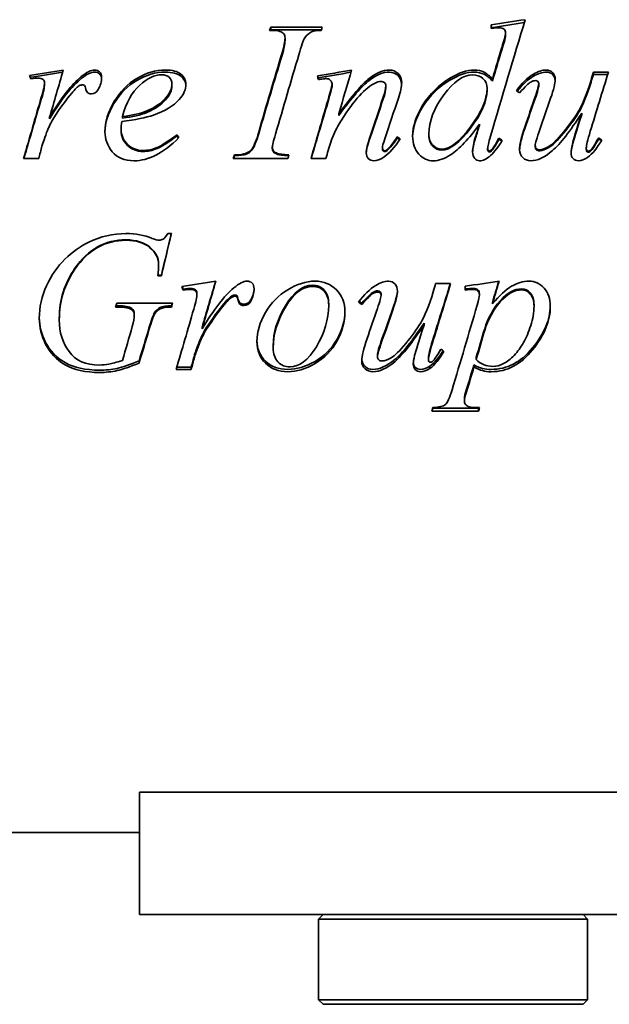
# Model space of a CAD drawing. Header units: millimetres. Extents: x 239 to 601, y 39 to 555.
# Tile 3 of 6: x 318 to 384, y 241 to 351. Entities that reach past the tile are written whole.
import ezdxf

# ---------------------------------------------------------------- set-up
doc = ezdxf.new("R2010")
doc.units = ezdxf.units.MM
doc.header["$LTSCALE"] = 2
doc.layers.add('Krawędzie widoczne(ISO)', color=7, linetype='Continuous', lineweight=35, true_color=0x262659)

msp = doc.modelspace()

# ---------------------------------------------------------------- linework, layer by layer
at = {"layer": 'Krawędzie widoczne(ISO)'}
for p, q in [((345.85, 350.38), (351.59, 350.38)), ((345.85, 350.08), (345.85, 350.38)), ((370.44, 350.62), (370.44, 350.23)), ((345.85, 350.08), (351.49, 350.08)), ((372.04, 349.46), (372.04, 349.75)), ((347.44, 348.86), (347.44, 349.14)), ((375.15, 344.89), (375.15, 345.12)), ((381.83, 345.33), (383.51, 345.33)), ((381.83, 345.1), (381.83, 345.33)), ((381.83, 345.1), (383.44, 345.1)), ((320.61, 343.97), (320.61, 344.19)), ((334.82, 343.82), (334.82, 344.03)), ((352.69, 343.83), (352.69, 344.04)), ((358.68, 343.62), (358.68, 343.83)), ((365.83, 344.44), (365.83, 344.66)), ((370.57, 344.34), (370.57, 344.56)), ((375.75, 343.88), (375.75, 344.09)), ((381.57, 344.22), (381.57, 344.44)), ((369.97, 343.31), (369.97, 343.52)), ((353.44, 340.53), (353.44, 340.7)), ((380.53, 340.62), (380.53, 340.78)), ((321.17, 340.15), (321.17, 340.31)), ((329.3, 340.23), (329.3, 340.4)), ((369.12, 339.39), (369.12, 339.54)), ((329.16, 338.81), (329.16, 338.95)), ((335.39, 338.23), (335.39, 338.36)), ((363.49, 338.32), (363.49, 338.46)), ((359.96, 337.99), (359.96, 338.12)), ((371.29, 337.84), (371.29, 337.97)), ((382.43, 337.9), (382.43, 338.03)), ((341.81, 336.02), (341.81, 336.12)), ((343.03, 336.18), (343.03, 336.28)), ((346.02, 336.86), (346.02, 336.97)), ((358.3, 336.82), (358.3, 336.93)), ((358.83, 336.61), (358.83, 336.72)), ((370.04, 336.7), (370.04, 336.81)), ((370.46, 336.56), (370.46, 336.67)), ((375.35, 337.04), (375.35, 337.15)), ((381.04, 336.78), (381.04, 336.89)), ((319.97, 335.72), (318.28, 335.72)), ((347.75, 335.72), (341.65, 335.72)), ((351.99, 335.72), (350.34, 335.72)), ((334.36, 327.34), (334.76, 327.34)), ((333.34, 323.92), (333.34, 323.84)), ((333.65, 322.62), (333.24, 322.62)), ((333.65, 322.72), (333.25, 322.72)), ((333.65, 322.72), (333.65, 322.62)), ((336.08, 321.14), (336.08, 321.02)), ((337.46, 321.07), (337.46, 320.94)), ((337.62, 320.73), (337.62, 320.6)), ((364.23, 321.77), (365.91, 321.77)), ((367.53, 321.47), (367.53, 321.04)), ((342.19, 320.12), (342.19, 319.98)), ((343.61, 319.95), (343.61, 319.81)), ((358.16, 320.63), (358.16, 320.51)), ((369.12, 320.62), (369.12, 320.49)), ((370.57, 319.64), (370.57, 319.5)), ((328.84, 319.15), (328.54, 319.15)), ((328.84, 319.29), (328.58, 319.29)), ((328.66, 319.57), (334.88, 319.57)), ((330.35, 318.98), (330.35, 318.83)), ((334.77, 319.29), (334.77, 319.15)), ((340.66, 319.55), (340.66, 319.4)), ((352.31, 319.5), (352.31, 319.35)), ((355.99, 319.58), (355.99, 319.44)), ((375.21, 319.4), (375.21, 319.25)), ((322.26, 317.89), (322.26, 317.72)), ((330.63, 318.39), (330.63, 318.23)), ((338.18, 316.89), (338.18, 316.7)), ((362.94, 317.35), (362.94, 317.17)), ((337.86, 315.22), (337.86, 315.01)), ((346.12, 314.82), (346.12, 314.6)), ((331.16, 313.14), (331.16, 312.9)), ((337.33, 313.77), (337.33, 313.54)), ((357.75, 313.82), (357.75, 313.59)), ((363.44, 313.56), (363.44, 313.33)), ((368.77, 313.55), (368.77, 313.31)), ((336.98, 312.18), (335.29, 312.18)), ((336.98, 312.43), (335.36, 312.43)), ((336.98, 312.43), (336.98, 312.18)), ((363.6, 312.55), (363.6, 312.3)), ((368.51, 312.7), (368.51, 312.46)), ((367.44, 308.96), (367.44, 308.66)), ((369.03, 307.54), (363.82, 307.54)), ((369.03, 307.86), (363.91, 307.86)), ((369.03, 307.86), (369.03, 307.54)), ((331.19, 255.37), (331.19, 265.03)), ((401.19, 265.03), (331.19, 265.03)), ((331.19, 260.52), (239.3, 260.52)), ((331.19, 255.37), (331.19, 251.37)), ((401.19, 251.37), (331.19, 251.37)), ((351.69, 251.37), (351.19, 250.87)), ((381.19, 250.87), (351.19, 250.87)), ((351.19, 241.87), (351.19, 250.87)), ((380.69, 251.37), (381.19, 250.87)), ((381.19, 241.87), (381.19, 250.87)), ((351.19, 241.87), (381.19, 241.87)), ((351.69, 241.37), (351.19, 241.87)), ((380.69, 241.37), (381.19, 241.87)), ((380.69, 241.37), (351.69, 241.37))]:
    msp.add_line(p, q, dxfattribs=at)
for points in [[(345.72, 350), (345.76, 350.13), (345.81, 350.26), (345.85, 350.38)], [(351.59, 350.38), (351.55, 350.26), (351.51, 350.13), (351.46, 350)], [(374.23, 351.2), (372.94, 346.98), (371.65, 342.63), (370.36, 338.22)], [(370.44, 350.62), (371.7, 350.81), (372.97, 351.01), (374.23, 351.2)], [(370.44, 350.31), (371.67, 350.49), (372.9, 350.68), (374.13, 350.87)], [(345.82, 350), (345.83, 350.02), (345.84, 350.05), (345.85, 350.08)], [(351.46, 350), (350.99, 350.01), (350.64, 349.95), (350.41, 349.83)], [(371.28, 350.3), (371.11, 350.3), (370.83, 350.28), (370.44, 350.23)], [(371.87, 350.13), (371.72, 350.24), (371.53, 350.3), (371.28, 350.3)], [(372.04, 349.75), (372.04, 349.9), (371.98, 350.03), (371.87, 350.13)], [(371.91, 349.05), (372, 349.33), (372.04, 349.57), (372.04, 349.75)], [(371.91, 348.76), (372, 349.04), (372.04, 349.27), (372.04, 349.46)], [(347.11, 347.51), (347.33, 348.23), (347.44, 348.78), (347.44, 349.14)], [(347.11, 347.24), (347.33, 347.96), (347.44, 348.49), (347.44, 348.86)], [(371.62, 348.11), (371.74, 348.5), (371.83, 348.81), (371.91, 349.05)], [(371.62, 347.84), (371.74, 348.22), (371.83, 348.53), (371.91, 348.76)], [(344.5, 338.64), (345.37, 341.63), (346.24, 344.59), (347.11, 347.51)], [(344.5, 338.5), (345.37, 341.45), (346.24, 344.37), (347.11, 347.24)], [(348.98, 347.28), (348.11, 344.37), (347.24, 341.41), (346.38, 338.42)], [(370.57, 344.56), (370.92, 345.75), (371.27, 346.93), (371.62, 348.11)], [(370.57, 344.34), (370.92, 345.51), (371.27, 346.68), (371.62, 347.84)], [(318.93, 344.99), (320.19, 345.19), (321.45, 345.38), (322.71, 345.58)], [(319.07, 344.59), (319.03, 344.72), (318.98, 344.86), (318.93, 344.99)], [(319.01, 344.77), (320.22, 344.96), (321.43, 345.15), (322.64, 345.34)], [(322.71, 345.58), (322.2, 343.84), (321.69, 342.08), (321.17, 340.31)], [(324.71, 344.86), (325.32, 345.34), (325.81, 345.58), (326.18, 345.58)], [(324.71, 344.63), (325.32, 345.11), (325.81, 345.35), (326.18, 345.35)], [(351.06, 344.92), (352.33, 345.14), (353.6, 345.36), (354.87, 345.58)], [(351.16, 344.52), (351.13, 344.65), (351.09, 344.78), (351.06, 344.92)], [(351.11, 344.7), (352.34, 344.91), (353.57, 345.12), (354.8, 345.34)], [(354.87, 345.58), (354.39, 343.97), (353.92, 342.34), (353.44, 340.7)], [(365.83, 344.66), (366.81, 345.28), (367.71, 345.58), (368.54, 345.58)], [(365.83, 344.44), (366.81, 345.05), (367.71, 345.35), (368.54, 345.35)], [(373.24, 343.28), (373.85, 344.12), (374.48, 344.73), (375.15, 345.12)], [(373.34, 343.21), (373.92, 343.97), (374.52, 344.53), (375.15, 344.89)], [(375.15, 345.12), (375.67, 345.43), (376.14, 345.58), (376.57, 345.58)], [(375.15, 344.89), (375.67, 345.2), (376.14, 345.35), (376.57, 345.35)], [(383.51, 345.33), (382.84, 343.16), (382.16, 340.97), (381.49, 338.76)], [(381.57, 344.44), (381.66, 344.74), (381.75, 345.03), (381.83, 345.33)], [(381.57, 344.22), (381.66, 344.51), (381.75, 344.81), (381.83, 345.1)], [(319.88, 344.69), (319.74, 344.69), (319.47, 344.66), (319.07, 344.59)], [(320.45, 344.52), (320.3, 344.63), (320.11, 344.69), (319.88, 344.69)], [(320.25, 342.52), (320.49, 343.3), (320.61, 343.86), (320.61, 344.19)], [(320.25, 342.33), (320.49, 343.1), (320.61, 343.65), (320.61, 343.97)], [(320.61, 344.19), (320.61, 344.32), (320.55, 344.43), (320.45, 344.52)], [(321.17, 340.31), (322.48, 342.49), (323.66, 344), (324.71, 344.86)], [(321.17, 340.15), (322.48, 342.3), (323.66, 343.78), (324.71, 344.63)], [(324.52, 343.85), (324.32, 343.75), (324.03, 343.46), (323.65, 343)], [(324.87, 343.93), (324.74, 343.93), (324.62, 343.91), (324.52, 343.85)], [(325.08, 343.85), (325.02, 343.91), (324.95, 343.93), (324.87, 343.93)], [(325.18, 343.58), (325.16, 343.71), (325.13, 343.8), (325.08, 343.85)], [(326.98, 344.76), (326.98, 344.29), (326.85, 343.84), (326.6, 343.41)], [(336.39, 344.02), (336.39, 343.42), (336.14, 342.85), (335.64, 342.3)], [(351.56, 344.58), (351.43, 344.56), (351.29, 344.54), (351.16, 344.52)], [(352.02, 344.63), (351.93, 344.63), (351.78, 344.61), (351.56, 344.58)], [(352.33, 342.58), (352.57, 343.39), (352.69, 343.87), (352.69, 344.04)], [(352.33, 342.39), (352.57, 343.18), (352.69, 343.66), (352.69, 343.83)], [(358.14, 344.32), (357.92, 344.32), (357.65, 344.23), (357.33, 344.05)], [(358.4, 342.57), (358.59, 343.11), (358.68, 343.53), (358.68, 343.83)], [(360.45, 344.17), (360.45, 343.74), (360.33, 343.17), (360.09, 342.46)], [(375.34, 342.59), (375.61, 343.39), (375.75, 343.89), (375.75, 344.09)], [(375.34, 342.4), (375.61, 343.19), (375.75, 343.68), (375.75, 343.88)], [(377.58, 344.51), (377.58, 344.12), (377.41, 343.43), (377.06, 342.43)], [(323.65, 343), (323.03, 342.29), (322.37, 341.38), (321.65, 340.24)], [(326.6, 343.41), (326.43, 343.08), (326.17, 342.92), (325.84, 342.92)], [(358.4, 342.37), (358.59, 342.91), (358.68, 343.33), (358.68, 343.62)], [(373.58, 343.04), (373.47, 343.12), (373.36, 343.2), (373.24, 343.28)], [(318.28, 335.72), (318.94, 338), (319.59, 340.27), (320.25, 342.52)], [(318.31, 335.72), (318.95, 337.93), (319.6, 340.14), (320.25, 342.33)], [(335.64, 342.3), (334.99, 341.59), (334.03, 341.01), (332.76, 340.56)], [(350.34, 335.72), (351, 338.02), (351.67, 340.31), (352.33, 342.58)], [(350.36, 335.72), (351.02, 337.95), (351.68, 340.18), (352.33, 342.39)], [(356.93, 338.18), (357.42, 339.65), (357.91, 341.11), (358.4, 342.57)], [(356.93, 338.05), (357.42, 339.5), (357.91, 340.94), (358.4, 342.37)], [(360.09, 342.46), (359.58, 340.95), (359.07, 339.42), (358.56, 337.9)], [(374.19, 339.22), (374.57, 340.35), (374.95, 341.47), (375.34, 342.59)], [(374.19, 339.08), (374.57, 340.19), (374.95, 341.3), (375.34, 342.4)], [(377.06, 342.43), (376.66, 341.28), (376.26, 340.12), (375.85, 338.95)], [(332.76, 340.56), (331.92, 340.27), (330.74, 340.03), (329.22, 339.86)], [(329.3, 340.4), (330.41, 340.52), (331.33, 340.73), (332.03, 341.02)], [(329.3, 340.23), (330.41, 340.35), (331.33, 340.56), (332.03, 340.85)], [(379.49, 337.31), (379.61, 337.82), (379.96, 338.98), (380.53, 340.78)], [(379.49, 337.2), (379.61, 337.69), (379.96, 338.84), (380.53, 340.62)], [(321.65, 340.24), (321.34, 339.75), (321.07, 339.21), (320.85, 338.6)], [(329.22, 339.86), (329.18, 339.5), (329.16, 339.2), (329.16, 338.95)], [(353.47, 339.57), (353.1, 338.95), (352.78, 338.27), (352.53, 337.53)], [(369.12, 339.54), (367.95, 337.9), (366.87, 336.75), (365.9, 336.12)], [(368.69, 338.15), (368.84, 338.61), (368.98, 339.07), (369.12, 339.54)], [(368.69, 338.02), (368.84, 338.48), (368.98, 338.93), (369.12, 339.39)], [(320.85, 338.6), (320.54, 337.78), (320.37, 337.28), (320.32, 337.11)], [(335.39, 338.36), (335.46, 338.25), (335.53, 338.15), (335.61, 338.04)], [(343.76, 336.79), (344, 337.14), (344.25, 337.76), (344.5, 338.64)], [(343.76, 336.68), (344, 337.03), (344.25, 337.63), (344.5, 338.5)], [(346.38, 338.42), (346.14, 337.67), (346.02, 337.18), (346.02, 336.97)], [(373.6, 336.69), (373.6, 337.24), (373.79, 338.09), (374.19, 339.22)], [(373.6, 336.64), (373.61, 337.19), (373.81, 338), (374.19, 339.08)], [(375.85, 338.95), (375.52, 338.01), (375.35, 337.41), (375.35, 337.15)], [(381.49, 338.76), (381.19, 337.77), (381.04, 337.15), (381.04, 336.89)], [(335.61, 338.04), (333.86, 336.32), (332.19, 335.46), (330.61, 335.46)], [(335.39, 338.23), (335.44, 338.15), (335.5, 338.07), (335.55, 337.99)], [(352.53, 337.53), (352.35, 336.93), (352.17, 336.32), (351.99, 335.72)], [(356.5, 336.36), (356.5, 336.72), (356.64, 337.33), (356.93, 338.18)], [(356.5, 336.31), (356.51, 336.67), (356.66, 337.25), (356.93, 338.05)], [(358.56, 337.9), (358.39, 337.37), (358.3, 337.05), (358.3, 336.93)], [(360.3, 337.91), (359.65, 336.95), (359.03, 336.27), (358.45, 335.87)], [(358.83, 336.72), (359.17, 337.02), (359.55, 337.48), (359.96, 338.12)], [(358.83, 336.61), (359.17, 336.91), (359.55, 337.37), (359.96, 337.99)], [(359.96, 338.12), (360.07, 338.05), (360.19, 337.98), (360.3, 337.91)], [(359.96, 337.99), (360.05, 337.93), (360.15, 337.88), (360.24, 337.82)], [(368.36, 336.47), (368.36, 336.89), (368.47, 337.45), (368.69, 338.15)], [(368.36, 336.42), (368.37, 336.82), (368.48, 337.36), (368.69, 338.02)], [(370.36, 338.22), (370.15, 337.5), (370.04, 337.03), (370.04, 336.81)], [(370.46, 336.67), (370.62, 336.83), (370.9, 337.26), (371.29, 337.97)], [(370.46, 336.56), (370.62, 336.72), (370.9, 337.15), (371.29, 337.84)], [(371.29, 337.97), (371.42, 337.89), (371.55, 337.82), (371.67, 337.74)], [(371.29, 337.84), (371.4, 337.78), (371.51, 337.71), (371.62, 337.65)], [(379.34, 336.33), (379.34, 336.58), (379.39, 336.91), (379.49, 337.31)], [(379.35, 336.28), (379.35, 336.52), (379.4, 336.83), (379.49, 337.2)], [(382.76, 337.77), (382.26, 336.88), (381.73, 336.24), (381.19, 335.84)], [(382.43, 338.03), (382.54, 337.94), (382.65, 337.86), (382.76, 337.77)], [(382.43, 337.9), (382.53, 337.83), (382.62, 337.76), (382.71, 337.69)], [(320.32, 337.11), (320.21, 336.64), (320.09, 336.18), (319.97, 335.72)], [(341.65, 335.72), (341.7, 335.85), (341.75, 335.98), (341.81, 336.12)], [(341.81, 336.12), (342.43, 336.13), (342.84, 336.19), (343.03, 336.28)], [(341.81, 336.02), (342.43, 336.04), (342.84, 336.09), (343.03, 336.18)], [(343.03, 336.28), (343.36, 336.4), (343.6, 336.57), (343.76, 336.79)], [(343.03, 336.18), (343.36, 336.3), (343.6, 336.46), (343.76, 336.68)], [(347.87, 336.12), (347.83, 335.98), (347.79, 335.85), (347.75, 335.72)], [(358.55, 336.58), (358.62, 336.58), (358.72, 336.63), (358.83, 336.72)], [(358.55, 336.48), (358.62, 336.48), (358.72, 336.52), (358.83, 336.61)], [(365.9, 336.12), (365.23, 335.68), (364.59, 335.46), (363.98, 335.46)], [(370.23, 336.54), (370.29, 336.54), (370.37, 336.59), (370.46, 336.67)], [(370.23, 336.44), (370.29, 336.44), (370.37, 336.48), (370.46, 336.56)], [(341.69, 335.72), (341.73, 335.82), (341.77, 335.92), (341.81, 336.02)], [(358.45, 335.87), (358.04, 335.6), (357.68, 335.46), (357.36, 335.46)], [(381.19, 335.84), (380.84, 335.59), (380.5, 335.46), (380.17, 335.46)], [(325.55, 326.39), (326.87, 327.02), (328.25, 327.34), (329.7, 327.34)], [(329.7, 327.34), (330.77, 327.34), (331.74, 327.16), (332.62, 326.8)], [(334.76, 327.34), (334.39, 325.77), (334.02, 324.19), (333.65, 322.62)], [(334.75, 327.34), (334.38, 325.8), (334.02, 324.26), (333.65, 322.72)], [(329.7, 326.64), (327.38, 326.64), (325.48, 325.58), (324.01, 323.47)], [(329.7, 326.6), (327.38, 326.6), (325.48, 325.52), (324.01, 323.38)], [(332.62, 326.8), (332.97, 326.67), (333.23, 326.6), (333.39, 326.6)], [(324.01, 323.47), (322.85, 321.8), (322.26, 319.93), (322.26, 317.89)], [(324.01, 323.38), (322.85, 321.69), (322.26, 319.8), (322.26, 317.72)], [(333.24, 322.62), (333.31, 323.18), (333.34, 323.58), (333.34, 323.84)], [(335.94, 321.42), (337.2, 321.62), (338.46, 321.82), (339.72, 322.03)], [(339.72, 322.03), (339.21, 320.24), (338.69, 318.47), (338.18, 316.7)], [(339.69, 322.02), (339.19, 320.3), (338.68, 318.59), (338.18, 316.89)], [(341.72, 321.28), (342.33, 321.78), (342.82, 322.03), (343.19, 322.03)], [(357.56, 321.55), (358.07, 321.87), (358.54, 322.03), (358.98, 322.03)], [(367.53, 321.47), (368.79, 321.65), (370.05, 321.84), (371.31, 322.03)], [(371.31, 322.03), (371.06, 321.18), (370.81, 320.34), (370.57, 319.5)], [(371.27, 322.02), (371.04, 321.23), (370.8, 320.43), (370.57, 319.64)], [(336.08, 321.02), (336.04, 321.15), (335.99, 321.28), (335.94, 321.42)], [(336.08, 321.14), (336.05, 321.23), (336.01, 321.33), (335.98, 321.42)], [(336.89, 321.23), (336.75, 321.23), (336.48, 321.2), (336.08, 321.14)], [(336.89, 321.11), (336.75, 321.11), (336.48, 321.08), (336.08, 321.02)], [(337.46, 321.07), (337.31, 321.18), (337.12, 321.23), (336.89, 321.23)], [(337.46, 320.94), (337.31, 321.06), (337.12, 321.11), (336.89, 321.11)], [(337.62, 320.73), (337.62, 320.87), (337.56, 320.98), (337.46, 321.07)], [(337.62, 320.6), (337.62, 320.74), (337.56, 320.85), (337.46, 320.94)], [(338.18, 316.7), (339.49, 318.87), (340.67, 320.41), (341.72, 321.28)], [(343.99, 321.24), (343.98, 320.79), (343.85, 320.36), (343.61, 319.95)], [(343.99, 321.19), (343.99, 320.71), (343.86, 320.25), (343.61, 319.81)], [(355.64, 319.68), (356.25, 320.53), (356.89, 321.15), (357.56, 321.55)], [(359.98, 320.99), (359.96, 320.59), (359.79, 319.92), (359.47, 318.98)], [(359.98, 320.93), (359.98, 320.53), (359.81, 319.83), (359.47, 318.83)], [(365.91, 321.77), (365.24, 319.55), (364.56, 317.35), (363.89, 315.17)], [(365.88, 321.77), (365.22, 319.62), (364.55, 317.49), (363.89, 315.37)], [(363.98, 320.86), (364.06, 321.16), (364.15, 321.47), (364.23, 321.77)], [(368.43, 321.23), (368.21, 321.23), (367.91, 321.21), (367.53, 321.16)], [(368.43, 321.11), (368.21, 321.11), (367.91, 321.09), (367.53, 321.04)], [(337.26, 318.92), (337.5, 319.71), (337.62, 320.27), (337.62, 320.6)], [(341.53, 320.39), (341.33, 320.29), (341.04, 320.01), (340.66, 319.55)], [(341.53, 320.26), (341.33, 320.16), (341.04, 319.87), (340.66, 319.4)], [(341.88, 320.48), (341.75, 320.48), (341.63, 320.45), (341.53, 320.39)], [(341.88, 320.35), (341.75, 320.35), (341.63, 320.32), (341.53, 320.26)], [(342.09, 320.39), (342.03, 320.45), (341.96, 320.48), (341.88, 320.48)], [(342.09, 320.26), (342.03, 320.32), (341.96, 320.35), (341.88, 320.35)], [(342.19, 320.12), (342.17, 320.25), (342.14, 320.35), (342.09, 320.39)], [(342.19, 319.98), (342.17, 320.12), (342.14, 320.21), (342.09, 320.26)], [(343.61, 319.95), (343.44, 319.62), (343.18, 319.46), (342.85, 319.46)], [(343.61, 319.81), (343.44, 319.48), (343.18, 319.32), (342.85, 319.32)], [(355.99, 319.44), (355.87, 319.52), (355.76, 319.6), (355.64, 319.68)], [(355.99, 319.58), (355.89, 319.64), (355.8, 319.71), (355.71, 319.77)], [(357.74, 318.99), (358.02, 319.8), (358.16, 320.3), (358.16, 320.51)], [(368.87, 319.36), (369.04, 319.97), (369.12, 320.35), (369.12, 320.49)], [(328.54, 319.15), (328.58, 319.29), (328.62, 319.43), (328.66, 319.57)], [(330.35, 318.98), (330.04, 319.19), (329.54, 319.29), (328.84, 319.29)], [(330.35, 318.83), (330.04, 319.04), (329.54, 319.15), (328.84, 319.15)], [(330.63, 318.39), (330.63, 318.65), (330.54, 318.85), (330.35, 318.98)], [(330.63, 318.23), (330.63, 318.49), (330.54, 318.69), (330.35, 318.83)], [(334.88, 319.57), (334.85, 319.43), (334.81, 319.29), (334.77, 319.15)], [(334.85, 319.57), (334.82, 319.48), (334.8, 319.39), (334.77, 319.29)], [(335.29, 312.18), (335.95, 314.4), (336.6, 316.65), (337.26, 318.92)], [(340.66, 319.55), (340.04, 318.84), (339.38, 317.93), (338.66, 316.82)], [(340.66, 319.4), (340.04, 318.69), (339.38, 317.76), (338.66, 316.63)], [(356.59, 315.62), (356.97, 316.74), (357.35, 317.86), (357.74, 318.99)], [(359.47, 318.98), (359.06, 317.84), (358.66, 316.7), (358.25, 315.56)], [(359.47, 318.83), (359.06, 317.67), (358.66, 316.51), (358.25, 315.36)], [(366.07, 309.9), (367, 313), (367.94, 316.17), (368.87, 319.36)], [(330.4, 316.97), (330.55, 317.49), (330.63, 317.91), (330.63, 318.23)], [(332.86, 318.47), (332.74, 318.28), (332.54, 317.72), (332.26, 316.78)], [(332.86, 318.31), (332.74, 318.12), (332.54, 317.54), (332.26, 316.6)], [(329.31, 313.19), (329.67, 314.45), (330.03, 315.7), (330.4, 316.97)], [(332.26, 316.78), (331.89, 315.56), (331.53, 314.34), (331.16, 313.14)], [(332.26, 316.6), (331.89, 315.36), (331.53, 314.12), (331.16, 312.9)], [(338.66, 316.82), (338.35, 316.34), (338.08, 315.81), (337.86, 315.22)], [(338.66, 316.63), (338.35, 316.15), (338.08, 315.61), (337.86, 315.01)], [(361.89, 313.74), (362.02, 314.24), (362.36, 315.37), (362.94, 317.17)], [(369.71, 316.73), (369.4, 315.67), (369.08, 314.6), (368.77, 313.55)], [(369.71, 316.55), (369.4, 315.46), (369.08, 314.39), (368.77, 313.31)], [(337.86, 315.22), (337.55, 314.42), (337.38, 313.93), (337.33, 313.77)], [(356, 313.13), (356, 313.67), (356.19, 314.5), (356.59, 315.62)], [(358.25, 315.56), (357.92, 314.64), (357.75, 314.06), (357.75, 313.82)], [(358.25, 315.36), (357.92, 314.42), (357.75, 313.83), (357.75, 313.59)], [(363.89, 315.37), (363.59, 314.41), (363.44, 313.81), (363.44, 313.56)], [(337.86, 315.01), (337.55, 314.2), (337.38, 313.71), (337.33, 313.54)], [(363.89, 315.17), (363.59, 314.19), (363.44, 313.58), (363.44, 313.33)], [(365.07, 314.27), (364.6, 313.48), (364.1, 312.91), (363.6, 312.55)], [(365.17, 314.2), (364.66, 313.32), (364.14, 312.69), (363.6, 312.3)], [(364.83, 314.45), (364.94, 314.36), (365.06, 314.28), (365.17, 314.2)], [(337.33, 313.77), (337.22, 313.32), (337.1, 312.88), (336.98, 312.43)], [(337.33, 313.54), (337.22, 313.09), (337.1, 312.63), (336.98, 312.18)], [(361.75, 312.78), (361.75, 313.02), (361.8, 313.34), (361.89, 313.74)], [(368.77, 313.31), (369.23, 312.79), (369.85, 312.53), (370.63, 312.53)], [(363.6, 312.55), (363.25, 312.31), (362.9, 312.19), (362.57, 312.19)], [(363.6, 312.3), (363.25, 312.06), (362.9, 311.93), (362.57, 311.93)], [(368.51, 312.7), (368.24, 311.79), (367.96, 310.89), (367.69, 309.99)], [(368.51, 312.46), (368.24, 311.53), (367.96, 310.62), (367.69, 309.7)], [(367.69, 309.99), (367.53, 309.47), (367.44, 309.12), (367.44, 308.96)], [(367.69, 309.7), (367.53, 309.17), (367.44, 308.83), (367.44, 308.66)], [(363.82, 307.54), (363.85, 307.67), (363.89, 307.8), (363.93, 307.93)], [(369.14, 307.93), (369.1, 307.8), (369.06, 307.67), (369.03, 307.54)], [(369.05, 307.93), (369.04, 307.9), (369.03, 307.88), (369.03, 307.86)]]:
    msp.add_open_spline(points, degree=3, dxfattribs=at)
for points, knots in [([(347.44, 349.14), (347.44, 349.32), (347.4, 349.48), (347.3, 349.61), (347.2, 349.74), (347.05, 349.83), (346.86, 349.9), (346.66, 349.97), (346.28, 350), (345.72, 350)], [0, 0, 0, 0, 1, 1, 1, 2, 2, 2, 3, 3, 3, 3]), ([(350.41, 349.83), (350.08, 349.69), (349.82, 349.47), (349.65, 349.18), (349.48, 348.9), (349.25, 348.27), (348.98, 347.28)], [0, 0, 0, 0, 1, 1, 1, 2, 2, 2, 2]), ([(326.18, 345.58), (326.43, 345.58), (326.62, 345.51), (326.76, 345.37), (326.91, 345.24), (326.98, 345.03), (326.98, 344.76)], [0, 0, 0, 0, 1, 1, 1, 2, 2, 2, 2]), ([(326.18, 345.35), (326.43, 345.35), (326.62, 345.28), (326.76, 345.14), (326.89, 345.02), (326.96, 344.85), (326.98, 344.63)], [0, 0, 0, 0, 1, 1, 1, 1.877975, 1.877975, 1.877975, 1.877975]), ([(327.35, 338.7), (327.35, 339.79), (327.69, 340.9), (328.36, 342.03), (329.04, 343.16), (329.89, 344.03), (330.92, 344.65), (331.94, 345.27), (333, 345.58), (334.09, 345.58)], [0, 0, 0, 0, 1, 1, 1, 2, 2, 2, 3, 3, 3, 3]), ([(327.35, 338.64), (327.36, 339.69), (327.7, 340.76), (328.36, 341.85), (329.04, 342.96), (329.89, 343.82), (330.92, 344.43), (331.94, 345.04), (333, 345.35), (334.09, 345.35)], [0.022849, 0.022849, 0.022849, 0.022849, 1, 1, 1, 2, 2, 2, 3, 3, 3, 3]), ([(333.67, 345.05), (332.89, 345.05), (332.07, 344.66), (331.21, 343.87), (330.34, 343.09), (329.7, 341.94), (329.3, 340.4)], [0, 0, 0, 0, 1, 1, 1, 2, 2, 2, 2]), ([(334.82, 344.03), (334.82, 344.33), (334.72, 344.58), (334.52, 344.77), (334.32, 344.95), (334.04, 345.05), (333.67, 345.05)], [0, 0, 0, 0, 1, 1, 1, 2, 2, 2, 2]), ([(334.09, 345.58), (334.87, 345.58), (335.45, 345.43), (335.83, 345.12), (336.2, 344.81), (336.39, 344.44), (336.39, 344.02)], [0, 0, 0, 0, 1, 1, 1, 2, 2, 2, 2]), ([(334.09, 345.35), (334.87, 345.35), (335.45, 345.2), (335.83, 344.89), (336.17, 344.61), (336.36, 344.28), (336.39, 343.9)], [0, 0, 0, 0, 1, 1, 1, 1.923836, 1.923836, 1.923836, 1.923836]), ([(353.44, 340.7), (354.91, 342.7), (356.04, 344.01), (356.82, 344.64), (357.6, 345.27), (358.36, 345.58), (359.09, 345.58)], [0, 0, 0, 0, 1, 1, 1, 2, 2, 2, 2]), ([(353.44, 340.53), (354.91, 342.51), (356.04, 343.8), (356.82, 344.42), (357.6, 345.04), (358.36, 345.35), (359.09, 345.35)], [0, 0, 0, 0, 1, 1, 1, 2, 2, 2, 2]), ([(359.09, 345.58), (359.48, 345.58), (359.8, 345.45), (360.06, 345.19), (360.32, 344.93), (360.45, 344.59), (360.45, 344.17)], [0, 0, 0, 0, 1, 1, 1, 2, 2, 2, 2]), ([(359.09, 345.35), (359.48, 345.35), (359.8, 345.22), (360.06, 344.96), (360.3, 344.72), (360.43, 344.42), (360.44, 344.06)], [0, 0, 0, 0, 1, 1, 1, 1.91708, 1.91708, 1.91708, 1.91708]), ([(368.36, 345.05), (367.33, 345.05), (366.26, 344.3), (365.15, 342.8), (364.04, 341.3), (363.49, 339.85), (363.49, 338.46)], [0, 0, 0, 0, 1, 1, 1, 2, 2, 2, 2]), ([(369.97, 343.52), (369.97, 343.98), (369.82, 344.35), (369.52, 344.63), (369.21, 344.91), (368.83, 345.05), (368.36, 345.05)], [0, 0, 0, 0, 1, 1, 1, 2, 2, 2, 2]), ([(368.54, 345.58), (368.97, 345.58), (369.34, 345.5), (369.65, 345.34), (369.96, 345.19), (370.27, 344.92), (370.57, 344.56)], [0, 0, 0, 0, 1, 1, 1, 2, 2, 2, 2]), ([(368.54, 345.35), (368.97, 345.35), (369.34, 345.27), (369.65, 345.11), (369.96, 344.96), (370.27, 344.7), (370.57, 344.34)], [0, 0, 0, 0, 1, 1, 1, 2, 2, 2, 2]), ([(376.57, 345.58), (376.87, 345.58), (377.11, 345.48), (377.3, 345.28), (377.49, 345.08), (377.58, 344.82), (377.58, 344.51)], [0, 0, 0, 0, 1, 1, 1, 2, 2, 2, 2]), ([(376.57, 345.35), (376.87, 345.35), (377.11, 345.25), (377.3, 345.05), (377.46, 344.87), (377.56, 344.66), (377.58, 344.4)], [0, 0, 0, 0, 1, 1, 1, 1.879582, 1.879582, 1.879582, 1.879582]), ([(332.03, 341.02), (332.96, 341.43), (333.66, 341.9), (334.12, 342.46), (334.59, 343.01), (334.82, 343.54), (334.82, 344.03)], [0, 0, 0, 0, 1, 1, 1, 2, 2, 2, 2]), ([(332.03, 340.85), (332.96, 341.25), (333.66, 341.72), (334.12, 342.27), (334.59, 342.81), (334.82, 343.33), (334.82, 343.82)], [0, 0, 0, 0, 1, 1, 1, 2, 2, 2, 2]), ([(352.69, 344.04), (352.69, 344.19), (352.62, 344.33), (352.49, 344.45), (352.36, 344.57), (352.2, 344.63), (352.02, 344.63)], [0, 0, 0, 0, 1, 1, 1, 2, 2, 2, 2]), ([(357.33, 344.05), (356.75, 343.74), (356.13, 343.2), (355.5, 342.45), (354.86, 341.7), (354.19, 340.74), (353.47, 339.57)], [0, 0, 0, 0, 1, 1, 1, 2, 2, 2, 2]), ([(358.68, 343.83), (358.68, 343.97), (358.63, 344.09), (358.52, 344.18), (358.42, 344.27), (358.29, 344.32), (358.14, 344.32)], [0, 0, 0, 0, 1, 1, 1, 2, 2, 2, 2]), ([(361.67, 338.21), (361.67, 339.31), (362.05, 340.47), (362.81, 341.69), (363.57, 342.92), (364.58, 343.91), (365.83, 344.66)], [0, 0, 0, 0, 1, 1, 1, 2, 2, 2, 2]), ([(361.67, 338.15), (361.69, 339.21), (362.07, 340.33), (362.81, 341.51), (363.57, 342.72), (364.58, 343.7), (365.83, 344.44)], [0.019866, 0.019866, 0.019866, 0.019866, 1, 1, 1, 2, 2, 2, 2]), ([(375.4, 344.4), (375.21, 344.4), (375.02, 344.35), (374.84, 344.24), (374.66, 344.13), (374.24, 343.73), (373.58, 343.04)], [0, 0, 0, 0, 1, 1, 1, 2, 2, 2, 2]), ([(375.75, 344.09), (375.75, 344.17), (375.72, 344.24), (375.64, 344.31), (375.57, 344.37), (375.49, 344.4), (375.4, 344.4)], [0, 0, 0, 0, 1, 1, 1, 2, 2, 2, 2]), ([(375.88, 336.69), (376.13, 336.69), (376.46, 336.81), (376.87, 337.05), (377.28, 337.29), (377.82, 337.83), (378.5, 338.66), (379.18, 339.5), (379.74, 340.27), (380.18, 341), (380.62, 341.72), (381.08, 342.87), (381.57, 344.44)], [0, 0, 0, 0, 1, 1, 1, 2, 2, 2, 3, 3, 3, 4, 4, 4, 4]), ([(375.88, 336.58), (376.13, 336.58), (376.46, 336.7), (376.87, 336.94), (377.28, 337.17), (377.82, 337.71), (378.5, 338.53), (379.18, 339.35), (379.74, 340.12), (380.18, 340.83), (380.62, 341.54), (381.08, 342.68), (381.57, 344.22)], [0, 0, 0, 0, 1, 1, 1, 2, 2, 2, 3, 3, 3, 4, 4, 4, 4]), ([(325.84, 342.92), (325.67, 342.92), (325.52, 342.97), (325.4, 343.08), (325.29, 343.19), (325.21, 343.35), (325.18, 343.58)], [0, 0, 0, 0, 1, 1, 1, 2, 2, 2, 2]), ([(364.93, 336.76), (365.83, 336.76), (366.9, 337.59), (368.12, 339.23), (369.35, 340.87), (369.97, 342.3), (369.97, 343.52)], [0, 0, 0, 0, 1, 1, 1, 2, 2, 2, 2]), ([(364.93, 336.66), (365.83, 336.66), (366.9, 337.47), (368.12, 339.09), (369.35, 340.71), (369.97, 342.11), (369.97, 343.31)], [0, 0, 0, 0, 1, 1, 1, 2, 2, 2, 2]), ([(380.53, 340.78), (379.23, 338.76), (378.15, 337.36), (377.27, 336.6), (376.39, 335.84), (375.58, 335.46), (374.85, 335.46)], [0, 0, 0, 0, 1, 1, 1, 2, 2, 2, 2]), ([(330.61, 335.46), (329.53, 335.46), (328.72, 335.8), (328.17, 336.47), (327.62, 337.15), (327.35, 337.89), (327.35, 338.7)], [0, 0, 0, 0, 1, 1, 1, 2, 2, 2, 2]), ([(329.16, 338.95), (329.16, 338.31), (329.4, 337.75), (329.87, 337.29), (330.35, 336.84), (330.92, 336.61), (331.6, 336.61)], [0, 0, 0, 0, 1, 1, 1, 2, 2, 2, 2]), ([(329.16, 338.81), (329.16, 338.18), (329.4, 337.63), (329.87, 337.18), (330.35, 336.73), (330.92, 336.5), (331.6, 336.5)], [0, 0, 0, 0, 1, 1, 1, 2, 2, 2, 2]), ([(331.6, 336.61), (332.14, 336.61), (332.66, 336.71), (333.16, 336.93), (333.65, 337.14), (334.4, 337.62), (335.39, 338.36)], [0, 0, 0, 0, 1, 1, 1, 2, 2, 2, 2]), ([(363.49, 338.46), (363.49, 337.9), (363.63, 337.48), (363.92, 337.2), (364.2, 336.91), (364.54, 336.76), (364.93, 336.76)], [0, 0, 0, 0, 1, 1, 1, 2, 2, 2, 2]), ([(363.49, 338.32), (363.49, 337.78), (363.63, 337.37), (363.92, 337.08), (364.2, 336.8), (364.54, 336.66), (364.93, 336.66)], [0, 0, 0, 0, 1, 1, 1, 2, 2, 2, 2]), ([(331.6, 336.5), (332.14, 336.5), (332.66, 336.61), (333.16, 336.82), (333.65, 337.03), (334.4, 337.5), (335.39, 338.23)], [0, 0, 0, 0, 1, 1, 1, 2, 2, 2, 2]), ([(363.98, 335.46), (363.36, 335.46), (362.83, 335.71), (362.37, 336.2), (361.9, 336.7), (361.67, 337.37), (361.67, 338.21)], [0, 0, 0, 0, 1, 1, 1, 2, 2, 2, 2]), ([(371.67, 337.74), (371.24, 337.02), (370.8, 336.46), (370.36, 336.06), (369.92, 335.66), (369.51, 335.46), (369.14, 335.46)], [0, 0, 0, 0, 1, 1, 1, 2, 2, 2, 2]), ([(381.24, 336.53), (381.34, 336.53), (381.45, 336.59), (381.56, 336.69), (381.68, 336.8), (381.97, 337.24), (382.43, 338.03)], [0, 0, 0, 0, 1, 1, 1, 2, 2, 2, 2]), ([(381.24, 336.43), (381.34, 336.43), (381.45, 336.48), (381.56, 336.58), (381.68, 336.69), (381.97, 337.13), (382.43, 337.9)], [0, 0, 0, 0, 1, 1, 1, 2, 2, 2, 2]), ([(346.02, 336.97), (346.02, 336.81), (346.07, 336.67), (346.16, 336.55), (346.26, 336.43), (346.41, 336.34), (346.61, 336.28), (346.81, 336.21), (347.23, 336.16), (347.87, 336.12)], [0, 0, 0, 0, 1, 1, 1, 2, 2, 2, 3, 3, 3, 3]), ([(346.02, 336.86), (346.02, 336.7), (346.07, 336.56), (346.16, 336.45), (346.26, 336.33), (346.41, 336.24), (346.61, 336.18), (346.8, 336.11), (347.22, 336.06), (347.84, 336.02)], [0, 0, 0, 0, 1, 1, 1, 2, 2, 2, 2.984799, 2.984799, 2.984799, 2.984799]), ([(357.36, 335.46), (357.1, 335.46), (356.89, 335.54), (356.73, 335.7), (356.58, 335.87), (356.5, 336.09), (356.5, 336.36)], [0, 0, 0, 0, 1, 1, 1, 2, 2, 2, 2]), ([(358.3, 336.93), (358.3, 336.84), (358.33, 336.75), (358.38, 336.69), (358.44, 336.62), (358.49, 336.58), (358.55, 336.58)], [0, 0, 0, 0, 1, 1, 1, 2, 2, 2, 2]), ([(358.3, 336.82), (358.3, 336.73), (358.33, 336.65), (358.38, 336.58), (358.44, 336.51), (358.49, 336.48), (358.55, 336.48)], [0, 0, 0, 0, 1, 1, 1, 2, 2, 2, 2]), ([(369.14, 335.46), (368.93, 335.46), (368.75, 335.55), (368.6, 335.72), (368.44, 335.9), (368.36, 336.15), (368.36, 336.47)], [0, 0, 0, 0, 1, 1, 1, 2, 2, 2, 2]), ([(370.04, 336.81), (370.04, 336.75), (370.06, 336.69), (370.1, 336.63), (370.15, 336.57), (370.19, 336.54), (370.23, 336.54)], [0, 0, 0, 0, 1, 1, 1, 2, 2, 2, 2]), ([(370.04, 336.7), (370.04, 336.64), (370.06, 336.58), (370.1, 336.52), (370.15, 336.47), (370.19, 336.44), (370.23, 336.44)], [0, 0, 0, 0, 1, 1, 1, 2, 2, 2, 2]), ([(374.85, 335.46), (374.5, 335.46), (374.2, 335.58), (373.96, 335.81), (373.72, 336.04), (373.6, 336.33), (373.6, 336.69)], [0, 0, 0, 0, 1, 1, 1, 2, 2, 2, 2]), ([(375.35, 337.15), (375.35, 337.01), (375.4, 336.89), (375.49, 336.81), (375.58, 336.73), (375.71, 336.69), (375.88, 336.69)], [0, 0, 0, 0, 1, 1, 1, 2, 2, 2, 2]), ([(375.35, 337.04), (375.35, 336.9), (375.4, 336.78), (375.49, 336.7), (375.58, 336.62), (375.71, 336.58), (375.88, 336.58)], [0, 0, 0, 0, 1, 1, 1, 2, 2, 2, 2]), ([(380.17, 335.46), (379.92, 335.46), (379.72, 335.54), (379.57, 335.7), (379.42, 335.87), (379.34, 336.07), (379.34, 336.33)], [0, 0, 0, 0, 1, 1, 1, 2, 2, 2, 2]), ([(381.04, 336.89), (381.04, 336.76), (381.05, 336.67), (381.09, 336.62), (381.13, 336.56), (381.18, 336.53), (381.24, 336.53)], [0, 0, 0, 0, 1, 1, 1, 2, 2, 2, 2]), ([(381.04, 336.78), (381.04, 336.66), (381.05, 336.57), (381.09, 336.51), (381.13, 336.46), (381.18, 336.43), (381.24, 336.43)], [0, 0, 0, 0, 1, 1, 1, 2, 2, 2, 2]), ([(333.39, 326.6), (333.57, 326.6), (333.72, 326.64), (333.85, 326.72), (333.98, 326.81), (334.15, 327.02), (334.36, 327.34)], [0, 0, 0, 0, 1, 1, 1, 2, 2, 2, 2]), ([(320.03, 317.86), (320.03, 319.14), (320.3, 320.37), (320.85, 321.53), (321.39, 322.69), (322.07, 323.67), (322.89, 324.48), (323.7, 325.29), (324.59, 325.92), (325.55, 326.39)], [0, 0, 0, 0, 1, 1, 1, 2, 2, 2, 3, 3, 3, 3]), ([(333.34, 323.92), (333.34, 324.64), (333.02, 325.27), (332.37, 325.82), (331.73, 326.36), (330.84, 326.64), (329.7, 326.64)], [0, 0, 0, 0, 1, 1, 1, 2, 2, 2, 2]), ([(333.34, 323.84), (333.34, 324.57), (333.02, 325.21), (332.37, 325.76), (331.73, 326.32), (330.84, 326.6), (329.7, 326.6)], [0, 0, 0, 0, 1, 1, 1, 2, 2, 2, 2]), ([(343.19, 322.03), (343.44, 322.03), (343.63, 321.96), (343.77, 321.81), (343.92, 321.67), (343.99, 321.46), (343.99, 321.19)], [0, 0, 0, 0, 1, 1, 1, 2, 2, 2, 2]), ([(344.31, 315.31), (344.31, 316.37), (344.62, 317.45), (345.25, 318.52), (345.87, 319.6), (346.7, 320.45), (347.75, 321.08), (348.79, 321.71), (349.79, 322.03), (350.77, 322.03)], [0, 0, 0, 0, 1, 1, 1, 2, 2, 2, 3, 3, 3, 3]), ([(350.77, 322.03), (351.75, 322.03), (352.55, 321.71), (353.18, 321.07), (353.81, 320.43), (354.12, 319.61), (354.12, 318.6)], [0, 0, 0, 0, 1, 1, 1, 2, 2, 2, 2]), ([(358.98, 322.03), (359.27, 322.03), (359.51, 321.92), (359.7, 321.72), (359.89, 321.51), (359.98, 321.25), (359.98, 320.93)], [0, 0, 0, 0, 1, 1, 1, 2, 2, 2, 2]), ([(370.57, 319.5), (371.37, 320.44), (372.09, 321.09), (372.71, 321.47), (373.34, 321.84), (373.99, 322.03), (374.65, 322.03)], [0, 0, 0, 0, 1, 1, 1, 2, 2, 2, 2]), ([(374.65, 322.03), (375.3, 322.03), (375.86, 321.77), (376.33, 321.25), (376.8, 320.74), (377.03, 320.07), (377.03, 319.24)], [0, 0, 0, 0, 1, 1, 1, 2, 2, 2, 2]), ([(350.5, 321.57), (349.41, 321.57), (348.41, 320.81), (347.49, 319.29), (346.58, 317.78), (346.12, 316.29), (346.12, 314.82)], [0, 0, 0, 0, 1, 1, 1, 2, 2, 2, 2]), ([(350.5, 321.45), (349.41, 321.45), (348.41, 320.68), (347.49, 319.15), (346.58, 317.61), (346.12, 316.1), (346.12, 314.6)], [0, 0, 0, 0, 1, 1, 1, 2, 2, 2, 2]), ([(352.31, 319.5), (352.31, 320.17), (352.14, 320.68), (351.81, 321.04), (351.47, 321.39), (351.04, 321.57), (350.5, 321.57)], [0, 0, 0, 0, 1, 1, 1, 2, 2, 2, 2]), ([(352.31, 319.35), (352.31, 320.03), (352.14, 320.55), (351.81, 320.91), (351.47, 321.27), (351.04, 321.45), (350.5, 321.45)], [0, 0, 0, 0, 1, 1, 1, 2, 2, 2, 2]), ([(357.8, 320.95), (357.61, 320.95), (357.43, 320.89), (357.24, 320.78), (357.06, 320.68), (356.64, 320.27), (355.99, 319.58)], [0, 0, 0, 0, 1, 1, 1, 2, 2, 2, 2]), ([(357.8, 320.82), (357.61, 320.82), (357.43, 320.77), (357.24, 320.66), (357.06, 320.55), (356.64, 320.14), (355.99, 319.44)], [0, 0, 0, 0, 1, 1, 1, 2, 2, 2, 2]), ([(358.16, 320.63), (358.16, 320.71), (358.12, 320.79), (358.05, 320.85), (357.97, 320.91), (357.89, 320.95), (357.8, 320.95)], [0, 0, 0, 0, 1, 1, 1, 2, 2, 2, 2]), ([(358.16, 320.51), (358.16, 320.59), (358.12, 320.66), (358.05, 320.72), (357.97, 320.79), (357.89, 320.82), (357.8, 320.82)], [0, 0, 0, 0, 1, 1, 1, 2, 2, 2, 2]), ([(358.28, 313.13), (358.53, 313.13), (358.86, 313.25), (359.27, 313.49), (359.68, 313.72), (360.22, 314.25), (360.9, 315.07), (361.58, 315.89), (362.14, 316.67), (362.58, 317.39), (363.02, 318.12), (363.49, 319.27), (363.98, 320.86)], [0, 0, 0, 0, 1, 1, 1, 2, 2, 2, 3, 3, 3, 4, 4, 4, 4]), ([(369.12, 320.62), (369.12, 320.81), (369.07, 320.96), (368.95, 321.07), (368.84, 321.18), (368.66, 321.23), (368.43, 321.23)], [0, 0, 0, 0, 1, 1, 1, 2, 2, 2, 2]), ([(369.12, 320.49), (369.12, 320.69), (369.07, 320.84), (368.95, 320.95), (368.84, 321.06), (368.66, 321.11), (368.43, 321.11)], [0, 0, 0, 0, 1, 1, 1, 2, 2, 2, 2]), ([(373.84, 321.18), (373.03, 321.18), (372.23, 320.74), (371.44, 319.85), (370.65, 318.96), (370.07, 317.92), (369.71, 316.73)], [0, 0, 0, 0, 1, 1, 1, 2, 2, 2, 2]), ([(373.84, 321.06), (373.03, 321.06), (372.23, 320.61), (371.44, 319.71), (370.65, 318.81), (370.07, 317.75), (369.71, 316.55)], [0, 0, 0, 0, 1, 1, 1, 2, 2, 2, 2]), ([(375.21, 319.4), (375.21, 319.98), (375.08, 320.42), (374.8, 320.72), (374.53, 321.03), (374.21, 321.18), (373.84, 321.18)], [0, 0, 0, 0, 1, 1, 1, 2, 2, 2, 2]), ([(375.21, 319.25), (375.21, 319.84), (375.08, 320.28), (374.8, 320.6), (374.53, 320.91), (374.21, 321.06), (373.84, 321.06)], [0, 0, 0, 0, 1, 1, 1, 2, 2, 2, 2]), ([(342.85, 319.46), (342.68, 319.46), (342.53, 319.52), (342.41, 319.62), (342.3, 319.73), (342.22, 319.9), (342.19, 320.12)], [0, 0, 0, 0, 1, 1, 1, 2, 2, 2, 2]), ([(342.85, 319.32), (342.68, 319.32), (342.53, 319.37), (342.41, 319.48), (342.3, 319.59), (342.22, 319.76), (342.19, 319.98)], [0, 0, 0, 0, 1, 1, 1, 2, 2, 2, 2]), ([(334.77, 319.29), (334.2, 319.29), (333.79, 319.22), (333.53, 319.1), (333.27, 318.97), (333.05, 318.77), (332.86, 318.47)], [0, 0, 0, 0, 1, 1, 1, 2, 2, 2, 2]), ([(334.77, 319.15), (334.2, 319.14), (333.79, 319.07), (333.53, 318.95), (333.27, 318.82), (333.05, 318.61), (332.86, 318.31)], [0, 0, 0, 0, 1, 1, 1, 2, 2, 2, 2]), ([(354.12, 318.67), (354.11, 317.62), (353.81, 316.59), (353.24, 315.57), (352.65, 314.52), (351.84, 313.7), (350.79, 313.09), (349.74, 312.49), (348.73, 312.19), (347.74, 312.19)], [0.02541, 0.02541, 0.02541, 0.02541, 1, 1, 1, 2, 2, 2, 3, 3, 3, 3]), ([(354.12, 318.6), (354.12, 317.5), (353.83, 316.42), (353.24, 315.36), (352.65, 314.3), (351.84, 313.47), (350.79, 312.85), (349.74, 312.24), (348.73, 311.93), (347.74, 311.93)], [0, 0, 0, 0, 1, 1, 1, 2, 2, 2, 3, 3, 3, 3]), ([(348, 312.47), (349.04, 312.47), (350.02, 313.21), (350.94, 314.72), (351.85, 316.23), (352.31, 317.78), (352.31, 319.35)], [0, 0, 0, 0, 1, 1, 1, 2, 2, 2, 2]), ([(377.03, 319.31), (377.01, 317.75), (376.35, 316.18), (375.05, 314.59), (373.73, 312.98), (372.2, 312.19), (370.45, 312.19)], [0.016536, 0.016536, 0.016536, 0.016536, 1, 1, 1, 2, 2, 2, 2]), ([(377.03, 319.24), (377.03, 317.63), (376.37, 316.01), (375.05, 314.38), (373.73, 312.74), (372.2, 311.93), (370.45, 311.93)], [0, 0, 0, 0, 1, 1, 1, 2, 2, 2, 2]), ([(370.63, 312.53), (371.02, 312.53), (371.42, 312.63), (371.82, 312.84), (372.22, 313.04), (372.61, 313.35), (373, 313.76), (373.38, 314.17), (373.73, 314.64), (374.03, 315.18), (374.34, 315.71), (374.61, 316.35), (374.85, 317.08), (375.09, 317.81), (375.21, 318.54), (375.21, 319.25)], [0, 0, 0, 0, 1, 1, 1, 2, 2, 2, 3, 3, 3, 4, 4, 4, 5, 5, 5, 5]), ([(326.75, 312.11), (325.17, 312.11), (323.89, 312.39), (322.91, 312.95), (321.93, 313.52), (321.21, 314.27), (320.74, 315.21), (320.28, 316.13), (320.04, 317.04), (320.03, 317.96)], [0, 0, 0, 0, 1, 1, 1, 2, 2, 2, 2.973798, 2.973798, 2.973798, 2.973798]), ([(326.75, 311.85), (325.17, 311.85), (323.89, 312.14), (322.91, 312.71), (321.93, 313.29), (321.21, 314.05), (320.74, 315), (320.27, 315.96), (320.03, 316.91), (320.03, 317.86)], [0, 0, 0, 0, 1, 1, 1, 2, 2, 2, 3, 3, 3, 3]), ([(322.26, 317.72), (322.26, 316.34), (322.62, 315.16), (323.35, 314.17), (324.08, 313.17), (325.2, 312.68), (326.72, 312.68)], [0, 0, 0, 0, 1, 1, 1, 2, 2, 2, 2]), ([(362.94, 317.35), (361.64, 315.36), (360.55, 314.01), (359.67, 313.28), (358.79, 312.55), (357.98, 312.19), (357.25, 312.19)], [0, 0, 0, 0, 1, 1, 1, 2, 2, 2, 2]), ([(362.94, 317.17), (361.64, 315.16), (360.55, 313.79), (359.67, 313.05), (358.79, 312.3), (357.98, 311.93), (357.25, 311.93)], [0, 0, 0, 0, 1, 1, 1, 2, 2, 2, 2]), ([(347.74, 312.19), (346.73, 312.19), (345.9, 312.49), (345.26, 313.11), (344.65, 313.71), (344.33, 314.48), (344.31, 315.42)], [0, 0, 0, 0, 1, 1, 1, 1.966848, 1.966848, 1.966848, 1.966848]), ([(347.74, 311.93), (346.73, 311.93), (345.9, 312.25), (345.26, 312.87), (344.63, 313.5), (344.31, 314.31), (344.31, 315.31)], [0, 0, 0, 0, 1, 1, 1, 2, 2, 2, 2]), ([(346.12, 314.6), (346.12, 313.92), (346.3, 313.39), (346.65, 313.02), (347.01, 312.65), (347.46, 312.47), (348, 312.47)], [0, 0, 0, 0, 1, 1, 1, 2, 2, 2, 2]), ([(363.65, 312.98), (363.74, 312.98), (363.85, 313.03), (363.96, 313.13), (364.08, 313.24), (364.37, 313.67), (364.83, 314.45)], [0, 0, 0, 0, 1, 1, 1, 2, 2, 2, 2]), ([(326.72, 312.68), (327.1, 312.68), (327.45, 312.71), (327.79, 312.78), (328.12, 312.84), (328.63, 312.98), (329.31, 313.19)], [0, 0, 0, 0, 1, 1, 1, 2, 2, 2, 2]), ([(331.16, 313.14), (330.15, 312.72), (329.33, 312.45), (328.71, 312.31), (328.09, 312.17), (327.43, 312.11), (326.75, 312.11)], [0, 0, 0, 0, 1, 1, 1, 2, 2, 2, 2]), ([(357.25, 312.19), (356.9, 312.19), (356.6, 312.3), (356.36, 312.52), (356.14, 312.72), (356.02, 312.97), (356, 313.27)], [0, 0, 0, 0, 1, 1, 1, 1.899114, 1.899114, 1.899114, 1.899114]), ([(357.25, 311.93), (356.9, 311.93), (356.6, 312.05), (356.36, 312.27), (356.12, 312.5), (356, 312.79), (356, 313.13)], [0, 0, 0, 0, 1, 1, 1, 2, 2, 2, 2]), ([(357.75, 313.59), (357.75, 313.44), (357.8, 313.33), (357.89, 313.25), (357.99, 313.17), (358.11, 313.13), (358.28, 313.13)], [0, 0, 0, 0, 1, 1, 1, 2, 2, 2, 2]), ([(363.44, 313.33), (363.44, 313.21), (363.46, 313.12), (363.49, 313.06), (363.53, 313.01), (363.58, 312.98), (363.65, 312.98)], [0, 0, 0, 0, 1, 1, 1, 2, 2, 2, 2]), ([(331.16, 312.9), (330.15, 312.48), (329.33, 312.2), (328.71, 312.06), (328.09, 311.92), (327.43, 311.85), (326.75, 311.85)], [0, 0, 0, 0, 1, 1, 1, 2, 2, 2, 2]), ([(362.57, 312.19), (362.32, 312.19), (362.12, 312.27), (361.97, 312.42), (361.84, 312.56), (361.77, 312.72), (361.75, 312.92)], [0, 0, 0, 0, 1, 1, 1, 1.856031, 1.856031, 1.856031, 1.856031]), ([(362.57, 311.93), (362.32, 311.93), (362.12, 312.01), (361.97, 312.17), (361.82, 312.33), (361.75, 312.53), (361.75, 312.78)], [0, 0, 0, 0, 1, 1, 1, 2, 2, 2, 2]), ([(370.45, 312.19), (370.08, 312.19), (369.75, 312.22), (369.47, 312.3), (369.18, 312.37), (368.86, 312.51), (368.51, 312.7)], [0, 0, 0, 0, 1, 1, 1, 2, 2, 2, 2]), ([(370.45, 311.93), (370.08, 311.93), (369.75, 311.97), (369.47, 312.05), (369.18, 312.12), (368.86, 312.26), (368.51, 312.46)], [0, 0, 0, 0, 1, 1, 1, 2, 2, 2, 2]), ([(363.93, 307.93), (364.61, 307.96), (365.08, 308.07), (365.32, 308.26), (365.56, 308.46), (365.81, 309), (366.07, 309.9)], [0, 0, 0, 0, 1, 1, 1, 2, 2, 2, 2]), ([(367.44, 308.66), (367.44, 308.51), (367.49, 308.37), (367.57, 308.26), (367.66, 308.16), (367.8, 308.07), (367.99, 308.01), (368.18, 307.96), (368.56, 307.93), (369.14, 307.93)], [0, 0, 0, 0, 1, 1, 1, 2, 2, 2, 3, 3, 3, 3])]:
    msp.add_open_spline(points, degree=3, knots=knots, dxfattribs=at)

doc.saveas('drawing.dxf')
